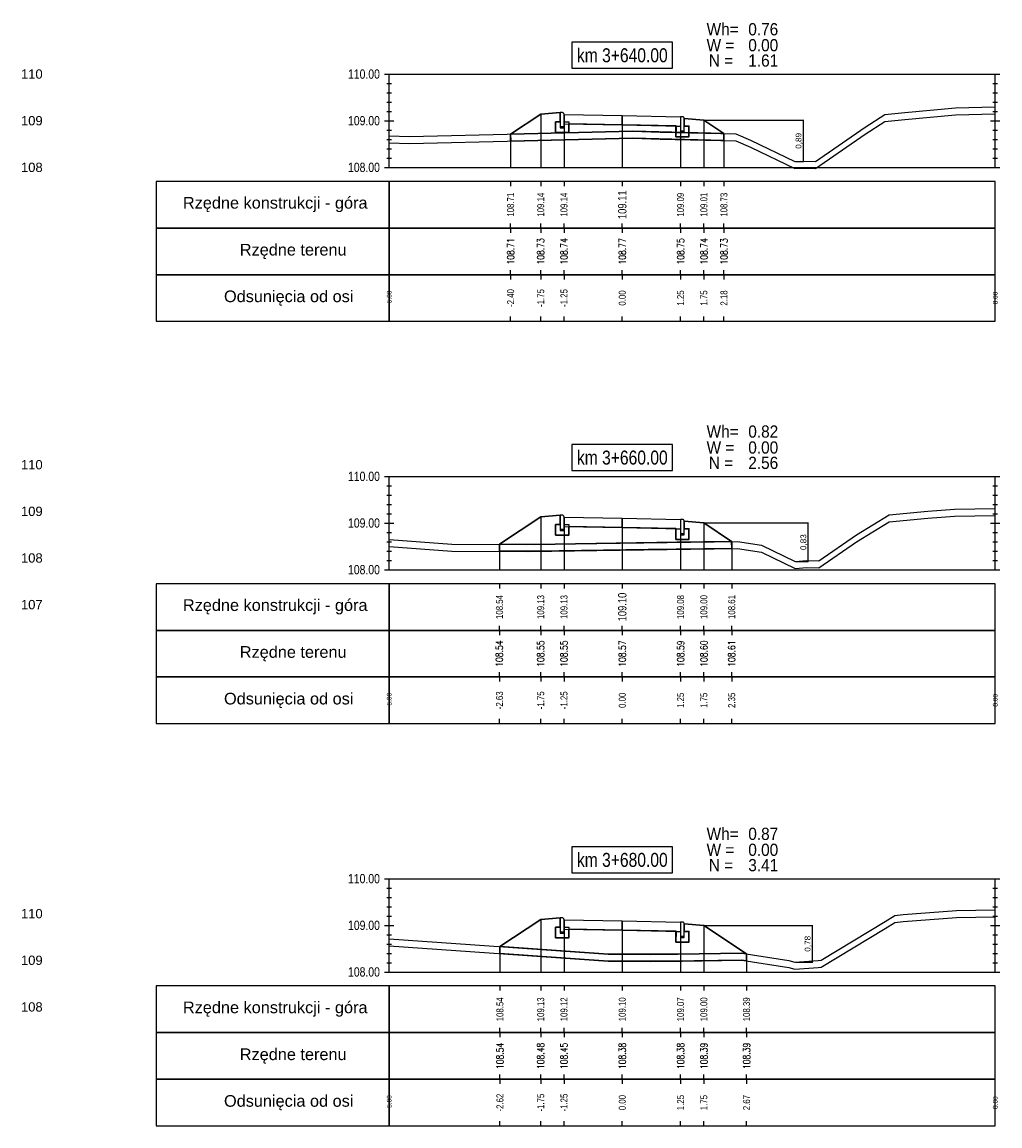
# Model space of a CAD drawing. Extents: x 7537626 to 7538805, y 5722894 to 5725486.
# Tile 100 of 105: x 7538721 to 7538742, y 5725387 to 5725410. Entities that reach past the tile are written whole.
import ezdxf

# ---------------------------------------------------------------- set-up
doc = ezdxf.new("R2010")
doc.units = 0
doc.header["$PDMODE"] = 35
doc.header["$PDSIZE"] = 0.3
for name, color, linetype in [('C-DROGI-PROFILE', 7, 'Continuous'), ('C-DROGI-PROFILE-ETYKIETY', 7, 'Continuous'), ('C-DROGI-PRZEKROJE-ETYKIETY', 7, 'Continuous'), ('C-POPRZECZKA-przekrój', 2, 'Continuous'), ('C-POPRZECZKA-widok', 1, 'Continuous')]:
    doc.layers.add(name, color=color, linetype=linetype)
for name, color, linetype, true_color in [('C-humus', 7, 'Continuous', 0x003df5), ('C-Teren', 7, 'Continuous', 0x008521), ('poprzeczki', 7, 'Continuous', 0x0000d6)]:
    doc.layers.add(name, color=color, linetype=linetype, true_color=true_color)
doc.layers.add('D-1.pow. hum.', color=7, linetype='Continuous', lineweight=30, plot=False)
doc.layers.add('D-3.nasyp', color=4, linetype='Continuous', lineweight=30, plot=False)
doc.layers.add('D-roboty-ziemne-opis', color=2, linetype='Continuous', lineweight=30)
doc.styles.add('2mm08', font='arial.ttf', dxfattribs={"width": 0.8})
doc.styles.add('opis_50', font='arial.ttf', dxfattribs={"height": 0.125})
doc.styles.get("Standard").update_dxf_attribs({"font": 'arial.ttf'})
doc.dimstyles.new('OPIS_50', dxfattribs={"dimscale": 0.5, "dimtxt": 0.125, "dimasz": 0.25, "dimexe": 0.1, "dimexo": 0.15, "dimgap": 0.1, "dimtad": 1, "dimzin": 0, "dimtxsty": 'opis_50', "dimblk": 'ARCHTICK', "dimcen": 0.15, "dimdle": 0.1, "dimaunit": 2, "dimadec": 4, "dimazin": 0, "dimtfac": 1, "dimtmove": 0, "dimatfit": 3, "dimfxl": 1, "dimarcsym": 0})

# ---------------------------------------------------------------- blocks, each defined once
blk = doc.blocks.new('_ArchTick')
at = {"color": 0, "linetype": 'ByBlock', "const_width": 0.15}
blk.add_lwpolyline([(-0.5, -0.5), (0.5, 0.5)], dxfattribs=at)
blk = doc.blocks.new('*D178')
at = {"layer": 'Defpoints', "color": 0, "transparency": 16777216}
for p in [(7538735.675, 5725408.351), (7538737.623, 5725407.465), (7538737.801, 5725407.465)]:
    blk.add_point(p, dxfattribs=at)
at = {"layer": 'poprzeczki', "color": 0, "lineweight": -2, "transparency": 16777216}
for p, q in [((7538735.69, 5725408.351), (7538737.811, 5725408.351)), ((7538737.801, 5725408.361), (7538737.801, 5725407.455)), ((7538737.638, 5725407.465), (7538737.811, 5725407.465))]:
    blk.add_line(p, q, dxfattribs=at)
at = {"layer": 'poprzeczki', "color": 0, "lineweight": -2, "transparency": 16777216, "xscale": 0.025, "yscale": 0.025, "zscale": 0.025}
for p, rotation in [((7538737.801, 5725408.351), 90), ((7538737.801, 5725407.465), 270)]:
    blk.add_blockref('_ArchTick', p, dxfattribs=dict(at, rotation=rotation))
at = {"layer": 'poprzeczki', "color": 0, "transparency": 16777216, "insert": (7538737.716, 5725407.908), "char_height": 0.125, "attachment_point": 5, "rotation": 90, "style": 'opis_50'}
blk.add_mtext('0,89', dxfattribs=at)
blk = doc.blocks.new('*D179')
at = {"layer": 'Defpoints', "color": 0, "transparency": 16777216}
for p in [(7538735.675, 5725399.718), (7538737.631, 5725398.891), (7538737.905, 5725398.891)]:
    blk.add_point(p, dxfattribs=at)
at = {"layer": 'poprzeczki', "color": 0, "lineweight": -2, "transparency": 16777216}
for p, q in [((7538735.69, 5725399.718), (7538737.915, 5725399.718)), ((7538737.905, 5725399.728), (7538737.905, 5725398.881)), ((7538737.646, 5725398.891), (7538737.915, 5725398.891))]:
    blk.add_line(p, q, dxfattribs=at)
at = {"layer": 'poprzeczki', "color": 0, "lineweight": -2, "transparency": 16777216, "xscale": 0.025, "yscale": 0.025, "zscale": 0.025}
for p, rotation in [((7538737.905, 5725399.718), 90), ((7538737.905, 5725398.891), 270)]:
    blk.add_blockref('_ArchTick', p, dxfattribs=dict(at, rotation=rotation))
at = {"layer": 'poprzeczki', "color": 0, "transparency": 16777216, "insert": (7538737.82, 5725399.304), "char_height": 0.125, "attachment_point": 5, "rotation": 90, "style": 'opis_50'}
blk.add_mtext('0,83', dxfattribs=at)
blk = doc.blocks.new('*D180')
at = {"layer": 'Defpoints', "color": 0, "transparency": 16777216}
for p in [(7538735.675, 5725391.086), (7538737.627, 5725390.303), (7538737.995, 5725390.303)]:
    blk.add_point(p, dxfattribs=at)
at = {"layer": 'poprzeczki', "color": 0, "lineweight": -2, "transparency": 16777216}
for p, q in [((7538735.69, 5725391.086), (7538738.005, 5725391.086)), ((7538737.995, 5725391.096), (7538737.995, 5725390.293)), ((7538737.642, 5725390.303), (7538738.005, 5725390.303))]:
    blk.add_line(p, q, dxfattribs=at)
at = {"layer": 'poprzeczki', "color": 0, "lineweight": -2, "transparency": 16777216, "xscale": 0.025, "yscale": 0.025, "zscale": 0.025}
for p, rotation in [((7538737.995, 5725391.086), 90), ((7538737.995, 5725390.303), 270)]:
    blk.add_blockref('_ArchTick', p, dxfattribs=dict(at, rotation=rotation))
at = {"layer": 'poprzeczki', "color": 0, "transparency": 16777216, "insert": (7538737.91, 5725390.694), "char_height": 0.125, "attachment_point": 5, "rotation": 90, "style": 'opis_50'}
blk.add_mtext('0,78', dxfattribs=at)

msp = doc.modelspace()

# ---------------------------------------------------------------- linework, layer by layer
at = {"layer": 'C-DROGI-PROFILE', "color": 7, "linetype": 'Continuous', "lineweight": -3}
for p, q in [((7538731.53, 5725407.039), (7538731.53, 5725406.939)), ((7538732.175, 5725407.039), (7538732.175, 5725406.939)), ((7538732.675, 5725407.039), (7538732.675, 5725406.939)), ((7538733.925, 5725407.039), (7538733.925, 5725406.939)), ((7538735.175, 5725407.039), (7538735.175, 5725406.939)), ((7538735.675, 5725407.039), (7538735.675, 5725406.939)), ((7538736.106, 5725407.039), (7538736.106, 5725406.939)), ((7538731.53, 5725406.039), (7538731.53, 5725406.139)), ((7538732.175, 5725406.039), (7538732.175, 5725406.139)), ((7538732.675, 5725406.039), (7538732.675, 5725406.139)), ((7538733.925, 5725406.039), (7538733.925, 5725406.139)), ((7538735.175, 5725406.039), (7538735.175, 5725406.139)), ((7538735.675, 5725406.039), (7538735.675, 5725406.139)), ((7538736.106, 5725406.039), (7538736.106, 5725406.139)), ((7538731.53, 5725406.039), (7538731.53, 5725405.939)), ((7538732.175, 5725406.039), (7538732.175, 5725405.939)), ((7538732.675, 5725406.039), (7538732.675, 5725405.939)), ((7538733.925, 5725406.039), (7538733.925, 5725405.939)), ((7538735.175, 5725406.039), (7538735.175, 5725405.939)), ((7538735.675, 5725406.039), (7538735.675, 5725405.939)), ((7538736.106, 5725406.039), (7538736.106, 5725405.939)), ((7538731.53, 5725405.039), (7538731.53, 5725405.139)), ((7538731.53, 5725405.039), (7538731.53, 5725404.939)), ((7538732.175, 5725405.039), (7538732.175, 5725405.139)), ((7538732.175, 5725405.039), (7538732.175, 5725404.939)), ((7538732.675, 5725405.039), (7538732.675, 5725405.139)), ((7538732.675, 5725405.039), (7538732.675, 5725404.939)), ((7538733.925, 5725405.039), (7538733.925, 5725405.139)), ((7538733.925, 5725405.039), (7538733.925, 5725404.939)), ((7538735.175, 5725405.039), (7538735.175, 5725405.139)), ((7538735.175, 5725405.039), (7538735.175, 5725404.939)), ((7538735.675, 5725405.039), (7538735.675, 5725405.139)), ((7538735.675, 5725405.039), (7538735.675, 5725404.939)), ((7538736.106, 5725405.039), (7538736.106, 5725405.139)), ((7538736.106, 5725405.039), (7538736.106, 5725404.939)), ((7538731.53, 5725404.039), (7538731.53, 5725404.139)), ((7538732.175, 5725404.039), (7538732.175, 5725404.139)), ((7538732.675, 5725404.039), (7538732.675, 5725404.139)), ((7538733.925, 5725404.039), (7538733.925, 5725404.139)), ((7538735.175, 5725404.039), (7538735.175, 5725404.139)), ((7538735.675, 5725404.039), (7538735.675, 5725404.139)), ((7538736.106, 5725404.039), (7538736.106, 5725404.139)), ((7538731.29, 5725398.414), (7538731.29, 5725398.314)), ((7538732.175, 5725398.414), (7538732.175, 5725398.314)), ((7538732.675, 5725398.414), (7538732.675, 5725398.314)), ((7538733.925, 5725398.414), (7538733.925, 5725398.314)), ((7538735.175, 5725398.414), (7538735.175, 5725398.314)), ((7538735.675, 5725398.414), (7538735.675, 5725398.314)), ((7538736.272, 5725398.414), (7538736.272, 5725398.314)), ((7538731.29, 5725397.414), (7538731.29, 5725397.514)), ((7538731.29, 5725397.414), (7538731.29, 5725397.314)), ((7538732.175, 5725397.414), (7538732.175, 5725397.514)), ((7538732.175, 5725397.414), (7538732.175, 5725397.314)), ((7538732.675, 5725397.414), (7538732.675, 5725397.514)), ((7538732.675, 5725397.414), (7538732.675, 5725397.314)), ((7538733.925, 5725397.414), (7538733.925, 5725397.514)), ((7538733.925, 5725397.414), (7538733.925, 5725397.314)), ((7538735.175, 5725397.414), (7538735.175, 5725397.514)), ((7538735.175, 5725397.414), (7538735.175, 5725397.314)), ((7538735.675, 5725397.414), (7538735.675, 5725397.514)), ((7538735.675, 5725397.414), (7538735.675, 5725397.314)), ((7538736.272, 5725397.414), (7538736.272, 5725397.514)), ((7538736.272, 5725397.414), (7538736.272, 5725397.314)), ((7538731.29, 5725396.414), (7538731.29, 5725396.514)), ((7538732.175, 5725396.414), (7538732.175, 5725396.514)), ((7538732.675, 5725396.414), (7538732.675, 5725396.514)), ((7538733.925, 5725396.414), (7538733.925, 5725396.514)), ((7538735.175, 5725396.414), (7538735.175, 5725396.514)), ((7538735.675, 5725396.414), (7538735.675, 5725396.514)), ((7538736.272, 5725396.414), (7538736.272, 5725396.514)), ((7538731.29, 5725396.414), (7538731.29, 5725396.314)), ((7538732.175, 5725396.414), (7538732.175, 5725396.314)), ((7538732.675, 5725396.414), (7538732.675, 5725396.314)), ((7538733.925, 5725396.414), (7538733.925, 5725396.314)), ((7538735.175, 5725396.414), (7538735.175, 5725396.314)), ((7538735.675, 5725396.414), (7538735.675, 5725396.314)), ((7538736.272, 5725396.414), (7538736.272, 5725396.314)), ((7538731.29, 5725395.414), (7538731.29, 5725395.514)), ((7538732.175, 5725395.414), (7538732.175, 5725395.514)), ((7538732.675, 5725395.414), (7538732.675, 5725395.514)), ((7538733.925, 5725395.414), (7538733.925, 5725395.514)), ((7538735.175, 5725395.414), (7538735.175, 5725395.514)), ((7538735.675, 5725395.414), (7538735.675, 5725395.514)), ((7538736.272, 5725395.414), (7538736.272, 5725395.514)), ((7538731.301, 5725389.789), (7538731.301, 5725389.689)), ((7538732.175, 5725389.789), (7538732.175, 5725389.689)), ((7538732.675, 5725389.789), (7538732.675, 5725389.689)), ((7538733.925, 5725389.789), (7538733.925, 5725389.689)), ((7538735.175, 5725389.789), (7538735.175, 5725389.689)), ((7538735.675, 5725389.789), (7538735.675, 5725389.689)), ((7538736.591, 5725389.789), (7538736.591, 5725389.689)), ((7538731.301, 5725388.789), (7538731.301, 5725388.889)), ((7538732.175, 5725388.789), (7538732.175, 5725388.889)), ((7538732.675, 5725388.789), (7538732.675, 5725388.889)), ((7538733.925, 5725388.789), (7538733.925, 5725388.889)), ((7538735.175, 5725388.789), (7538735.175, 5725388.889)), ((7538735.675, 5725388.789), (7538735.675, 5725388.889)), ((7538736.591, 5725388.789), (7538736.591, 5725388.889)), ((7538731.301, 5725388.789), (7538731.301, 5725388.689)), ((7538732.175, 5725388.789), (7538732.175, 5725388.689)), ((7538732.675, 5725388.789), (7538732.675, 5725388.689)), ((7538733.925, 5725388.789), (7538733.925, 5725388.689)), ((7538735.175, 5725388.789), (7538735.175, 5725388.689)), ((7538735.675, 5725388.789), (7538735.675, 5725388.689)), ((7538736.591, 5725388.789), (7538736.591, 5725388.689)), ((7538731.301, 5725387.789), (7538731.301, 5725387.889)), ((7538731.301, 5725387.789), (7538731.301, 5725387.689)), ((7538732.175, 5725387.789), (7538732.175, 5725387.889)), ((7538732.175, 5725387.789), (7538732.175, 5725387.689)), ((7538732.675, 5725387.789), (7538732.675, 5725387.889)), ((7538732.675, 5725387.789), (7538732.675, 5725387.689)), ((7538733.925, 5725387.789), (7538733.925, 5725387.889)), ((7538733.925, 5725387.789), (7538733.925, 5725387.689)), ((7538735.175, 5725387.789), (7538735.175, 5725387.889)), ((7538735.175, 5725387.789), (7538735.175, 5725387.689)), ((7538735.675, 5725387.789), (7538735.675, 5725387.889)), ((7538735.675, 5725387.789), (7538735.675, 5725387.689)), ((7538736.591, 5725387.789), (7538736.591, 5725387.889)), ((7538736.591, 5725387.789), (7538736.591, 5725387.689)), ((7538731.301, 5725386.789), (7538731.301, 5725386.889)), ((7538732.175, 5725386.789), (7538732.175, 5725386.889)), ((7538732.675, 5725386.789), (7538732.675, 5725386.889)), ((7538733.925, 5725386.789), (7538733.925, 5725386.889)), ((7538735.175, 5725386.789), (7538735.175, 5725386.889)), ((7538735.675, 5725386.789), (7538735.675, 5725386.889)), ((7538736.591, 5725386.789), (7538736.591, 5725386.889))]:
    msp.add_line(p, q, dxfattribs=at)
at = {"layer": 'C-DROGI-PROFILE', "color": 1, "linetype": 'Continuous', "lineweight": -3}
for points in [[(7538728.925, 5725406.039), (7538728.925, 5725407.039), (7538723.925, 5725407.039), (7538723.925, 5725406.039)], [(7538728.925, 5725406.039), (7538741.925, 5725406.039), (7538741.925, 5725407.039), (7538728.925, 5725407.039)], [(7538728.925, 5725405.039), (7538728.925, 5725406.039), (7538723.925, 5725406.039), (7538723.925, 5725405.039)], [(7538728.925, 5725405.039), (7538741.925, 5725405.039), (7538741.925, 5725406.039), (7538728.925, 5725406.039)], [(7538728.925, 5725404.039), (7538728.925, 5725405.039), (7538723.925, 5725405.039), (7538723.925, 5725404.039)], [(7538728.925, 5725404.039), (7538741.925, 5725404.039), (7538741.925, 5725405.039), (7538728.925, 5725405.039)], [(7538728.925, 5725397.414), (7538728.925, 5725398.414), (7538723.925, 5725398.414), (7538723.925, 5725397.414)], [(7538728.925, 5725397.414), (7538741.925, 5725397.414), (7538741.925, 5725398.414), (7538728.925, 5725398.414)], [(7538728.925, 5725396.414), (7538728.925, 5725397.414), (7538723.925, 5725397.414), (7538723.925, 5725396.414)], [(7538728.925, 5725396.414), (7538741.925, 5725396.414), (7538741.925, 5725397.414), (7538728.925, 5725397.414)], [(7538728.925, 5725395.414), (7538728.925, 5725396.414), (7538723.925, 5725396.414), (7538723.925, 5725395.414)], [(7538728.925, 5725395.414), (7538741.925, 5725395.414), (7538741.925, 5725396.414), (7538728.925, 5725396.414)], [(7538728.925, 5725388.789), (7538728.925, 5725389.789), (7538723.925, 5725389.789), (7538723.925, 5725388.789)], [(7538728.925, 5725388.789), (7538741.925, 5725388.789), (7538741.925, 5725389.789), (7538728.925, 5725389.789)], [(7538728.925, 5725387.789), (7538728.925, 5725388.789), (7538723.925, 5725388.789), (7538723.925, 5725387.789)], [(7538728.925, 5725387.789), (7538741.925, 5725387.789), (7538741.925, 5725388.789), (7538728.925, 5725388.789)], [(7538728.925, 5725386.789), (7538728.925, 5725387.789), (7538723.925, 5725387.789), (7538723.925, 5725386.789)], [(7538728.925, 5725386.789), (7538741.925, 5725386.789), (7538741.925, 5725387.789), (7538728.925, 5725387.789)]]:
    msp.add_3dface(points, dxfattribs=at)
at = {"layer": 'C-DROGI-PRZEKROJE-ETYKIETY', "color": 1, "linetype": 'Continuous', "lineweight": -3}
for p, q in [((7538732.175, 5725408.481), (7538732.175, 5725407.339)), ((7538732.675, 5725408.475), (7538732.675, 5725407.339)), ((7538733.925, 5725408.45), (7538733.925, 5725407.339)), ((7538735.175, 5725408.425), (7538735.175, 5725407.339)), ((7538735.675, 5725408.351), (7538735.675, 5725407.339)), ((7538731.53, 5725408.051), (7538731.53, 5725407.339)), ((7538736.106, 5725408.064), (7538736.106, 5725407.339)), ((7538732.175, 5725399.848), (7538732.175, 5725398.714)), ((7538732.675, 5725399.842), (7538732.675, 5725398.714)), ((7538733.925, 5725399.817), (7538733.925, 5725398.714)), ((7538735.175, 5725399.792), (7538735.175, 5725398.714)), ((7538735.675, 5725399.718), (7538735.675, 5725398.714)), ((7538736.272, 5725399.32), (7538736.272, 5725398.714)), ((7538731.29, 5725399.258), (7538731.29, 5725398.714)), ((7538732.175, 5725391.216), (7538732.175, 5725390.089)), ((7538732.675, 5725391.209), (7538732.675, 5725390.089)), ((7538733.925, 5725391.184), (7538733.925, 5725390.089)), ((7538735.175, 5725391.159), (7538735.175, 5725390.089)), ((7538735.675, 5725391.086), (7538735.675, 5725390.089)), ((7538731.301, 5725390.633), (7538731.301, 5725390.089)), ((7538736.591, 5725390.475), (7538736.591, 5725390.089))]:
    msp.add_line(p, q, dxfattribs=at)
at = {"layer": 'C-humus'}
for p, q in [((7538739.135, 5725408.053), (7538739.558, 5725408.32)), ((7538739.558, 5725408.32), (7538739.987, 5725408.366)), ((7538739.987, 5725408.366), (7538741.07, 5725408.468)), ((7538741.07, 5725408.468), (7538741.925, 5725408.487)), ((7538738.071, 5725407.313), (7538739.135, 5725408.053)), ((7538728.925, 5725407.868), (7538729.361, 5725407.849)), ((7538729.361, 5725407.849), (7538734.153, 5725407.964)), ((7538734.153, 5725407.964), (7538734.735, 5725407.948)), ((7538734.735, 5725407.948), (7538736.361, 5725407.908)), ((7538736.361, 5725407.908), (7538736.675, 5725407.776)), ((7538736.675, 5725407.776), (7538737.623, 5725407.315)), ((7538737.623, 5725407.315), (7538737.739, 5725407.32)), ((7538737.739, 5725407.32), (7538738.071, 5725407.313)), ((7538738.945, 5725399.315), (7538739.647, 5725399.741)), ((7538739.647, 5725399.741), (7538740.476, 5725399.819)), ((7538740.476, 5725399.819), (7538741.054, 5725399.863)), ((7538741.054, 5725399.863), (7538741.925, 5725399.876)), ((7538738.138, 5725398.753), (7538738.945, 5725399.315)), ((7538728.925, 5725399.209), (7538730.266, 5725399.115)), ((7538730.266, 5725399.115), (7538731.872, 5725399.105)), ((7538731.872, 5725399.105), (7538736.398, 5725399.172)), ((7538736.398, 5725399.172), (7538736.91, 5725399.092)), ((7538736.91, 5725399.092), (7538737.631, 5725398.741)), ((7538737.631, 5725398.741), (7538737.886, 5725398.758)), ((7538737.886, 5725398.758), (7538738.138, 5725398.753)), ((7538739.949, 5725391.17), (7538741.092, 5725391.257)), ((7538741.092, 5725391.257), (7538741.925, 5725391.269)), ((7538738.192, 5725390.192), (7538739.565, 5725391.025)), ((7538739.565, 5725391.025), (7538739.77, 5725391.149)), ((7538739.77, 5725391.149), (7538739.949, 5725391.17)), ((7538728.925, 5725390.649), (7538733.624, 5725390.32)), ((7538733.624, 5725390.32), (7538734.536, 5725390.314)), ((7538734.536, 5725390.314), (7538736.492, 5725390.341)), ((7538736.492, 5725390.341), (7538737.495, 5725390.185)), ((7538737.495, 5725390.185), (7538737.627, 5725390.153)), ((7538737.627, 5725390.153), (7538738.124, 5725390.188)), ((7538738.124, 5725390.188), (7538738.192, 5725390.192))]:
    msp.add_line(p, q, dxfattribs=at)
at = {"layer": 'C-POPRZECZKA-przekrój', "color": 2, "linetype": 'Continuous', "lineweight": -3}
for p, q in [((7538732.175, 5725408.481), (7538732.595, 5725408.515)), ((7538732.635, 5725408.515), (7538732.595, 5725408.515)), ((7538732.595, 5725408.515), (7538732.595, 5725408.185)), ((7538732.641, 5725408.515), (7538732.635, 5725408.515)), ((7538732.649, 5725408.512), (7538732.641, 5725408.515)), ((7538732.658, 5725408.508), (7538732.649, 5725408.512)), ((7538732.664, 5725408.503), (7538732.658, 5725408.508)), ((7538732.668, 5725408.498), (7538732.664, 5725408.503)), ((7538732.672, 5725408.491), (7538732.668, 5725408.498)), ((7538731.53, 5725408.051), (7538732.175, 5725408.481)), ((7538732.495, 5725408.085), (7538732.495, 5725408.315)), ((7538732.495, 5725408.315), (7538732.595, 5725408.315)), ((7538732.595, 5725408.315), (7538732.595, 5725408.215)), ((7538732.675, 5725408.482), (7538732.672, 5725408.491)), ((7538732.675, 5725408.475), (7538732.675, 5725408.482)), ((7538732.675, 5725408.475), (7538733.925, 5725408.45)), ((7538732.675, 5725408.475), (7538732.676, 5725408.275)), ((7538732.675, 5725408.185), (7538732.675, 5725408.475)), ((7538732.675, 5725408.475), (7538732.675, 5725408.315)), ((7538732.675, 5725408.315), (7538732.775, 5725408.315)), ((7538732.676, 5725408.275), (7538733.925, 5725408.25)), ((7538732.775, 5725408.315), (7538732.775, 5725408.085)), ((7538733.925, 5725408.25), (7538733.925, 5725408.45)), ((7538733.925, 5725408.45), (7538735.175, 5725408.425)), ((7538735.175, 5725408.425), (7538735.174, 5725408.225)), ((7538735.215, 5725408.425), (7538735.175, 5725408.425)), ((7538735.175, 5725408.425), (7538735.175, 5725408.095)), ((7538735.221, 5725408.425), (7538735.215, 5725408.425)), ((7538735.229, 5725408.422), (7538735.221, 5725408.425)), ((7538735.238, 5725408.418), (7538735.229, 5725408.422)), ((7538735.244, 5725408.413), (7538735.238, 5725408.418)), ((7538735.248, 5725408.408), (7538735.244, 5725408.413)), ((7538735.252, 5725408.401), (7538735.248, 5725408.408)), ((7538735.255, 5725408.392), (7538735.252, 5725408.401)), ((7538735.255, 5725408.385), (7538735.255, 5725408.392)), ((7538735.255, 5725408.095), (7538735.255, 5725408.385)), ((7538735.255, 5725408.385), (7538735.255, 5725408.225)), ((7538735.255, 5725408.385), (7538735.675, 5725408.351)), ((7538735.675, 5725408.351), (7538736.106, 5725408.064)), ((7538732.775, 5725408.085), (7538732.495, 5725408.085)), ((7538732.595, 5725408.215), (7538732.675, 5725408.215)), ((7538732.595, 5725408.185), (7538732.675, 5725408.185)), ((7538733.925, 5725408.25), (7538735.174, 5725408.225)), ((7538735.075, 5725407.995), (7538735.075, 5725408.225)), ((7538735.075, 5725408.225), (7538735.175, 5725408.225)), ((7538735.175, 5725408.225), (7538735.175, 5725408.125)), ((7538735.175, 5725408.125), (7538735.255, 5725408.125)), ((7538735.175, 5725408.095), (7538735.255, 5725408.095)), ((7538735.255, 5725408.225), (7538735.355, 5725408.225)), ((7538735.355, 5725408.225), (7538735.355, 5725407.995)), ((7538735.355, 5725407.995), (7538735.075, 5725407.995)), ((7538731.29, 5725399.258), (7538732.175, 5725399.848)), ((7538732.175, 5725399.848), (7538732.595, 5725399.882)), ((7538732.635, 5725399.882), (7538732.595, 5725399.882)), ((7538732.595, 5725399.882), (7538732.595, 5725399.552)), ((7538732.641, 5725399.882), (7538732.635, 5725399.882)), ((7538732.649, 5725399.88), (7538732.641, 5725399.882)), ((7538732.658, 5725399.875), (7538732.649, 5725399.88)), ((7538732.664, 5725399.87), (7538732.658, 5725399.875)), ((7538732.668, 5725399.865), (7538732.664, 5725399.87)), ((7538732.672, 5725399.858), (7538732.668, 5725399.865)), ((7538732.675, 5725399.849), (7538732.672, 5725399.858)), ((7538732.675, 5725399.842), (7538732.675, 5725399.849)), ((7538732.675, 5725399.842), (7538733.925, 5725399.817)), ((7538732.675, 5725399.842), (7538732.676, 5725399.642)), ((7538732.675, 5725399.552), (7538732.675, 5725399.842)), ((7538732.675, 5725399.842), (7538732.675, 5725399.682)), ((7538733.925, 5725399.617), (7538733.925, 5725399.817)), ((7538733.925, 5725399.817), (7538735.175, 5725399.792)), ((7538735.175, 5725399.792), (7538735.174, 5725399.592)), ((7538735.215, 5725399.792), (7538735.175, 5725399.792)), ((7538735.175, 5725399.792), (7538735.175, 5725399.462)), ((7538735.221, 5725399.792), (7538735.215, 5725399.792)), ((7538735.229, 5725399.79), (7538735.221, 5725399.792)), ((7538735.238, 5725399.785), (7538735.229, 5725399.79)), ((7538735.244, 5725399.78), (7538735.238, 5725399.785)), ((7538735.248, 5725399.775), (7538735.244, 5725399.78)), ((7538735.252, 5725399.768), (7538735.248, 5725399.775)), ((7538735.255, 5725399.759), (7538735.252, 5725399.768)), ((7538735.255, 5725399.752), (7538735.255, 5725399.759)), ((7538735.255, 5725399.462), (7538735.255, 5725399.752)), ((7538735.255, 5725399.752), (7538735.255, 5725399.592)), ((7538735.255, 5725399.752), (7538735.675, 5725399.718)), ((7538732.495, 5725399.452), (7538732.495, 5725399.682)), ((7538732.495, 5725399.682), (7538732.595, 5725399.682)), ((7538732.595, 5725399.682), (7538732.595, 5725399.582)), ((7538732.595, 5725399.582), (7538732.675, 5725399.582)), ((7538732.595, 5725399.552), (7538732.675, 5725399.552)), ((7538732.675, 5725399.682), (7538732.775, 5725399.682)), ((7538732.676, 5725399.642), (7538733.925, 5725399.617)), ((7538732.775, 5725399.682), (7538732.775, 5725399.452)), ((7538733.925, 5725399.617), (7538735.174, 5725399.592)), ((7538735.075, 5725399.362), (7538735.075, 5725399.592)), ((7538735.075, 5725399.592), (7538735.175, 5725399.592)), ((7538735.175, 5725399.592), (7538735.175, 5725399.492)), ((7538735.255, 5725399.592), (7538735.355, 5725399.592)), ((7538735.355, 5725399.592), (7538735.355, 5725399.362)), ((7538735.675, 5725399.718), (7538736.272, 5725399.32)), ((7538732.775, 5725399.452), (7538732.495, 5725399.452)), ((7538735.355, 5725399.362), (7538735.075, 5725399.362)), ((7538735.175, 5725399.492), (7538735.255, 5725399.492)), ((7538735.175, 5725399.462), (7538735.255, 5725399.462)), ((7538732.175, 5725391.216), (7538732.595, 5725391.249)), ((7538732.635, 5725391.249), (7538732.595, 5725391.249)), ((7538732.595, 5725391.249), (7538732.595, 5725390.919)), ((7538732.641, 5725391.249), (7538732.635, 5725391.249)), ((7538732.649, 5725391.247), (7538732.641, 5725391.249)), ((7538732.658, 5725391.242), (7538732.649, 5725391.247)), ((7538732.664, 5725391.237), (7538732.658, 5725391.242)), ((7538732.668, 5725391.232), (7538732.664, 5725391.237)), ((7538732.672, 5725391.225), (7538732.668, 5725391.232)), ((7538732.675, 5725391.216), (7538732.672, 5725391.225)), ((7538731.301, 5725390.633), (7538732.175, 5725391.216)), ((7538732.495, 5725390.819), (7538732.495, 5725391.049)), ((7538732.495, 5725391.049), (7538732.595, 5725391.049)), ((7538732.595, 5725391.049), (7538732.595, 5725390.949)), ((7538732.675, 5725391.209), (7538732.675, 5725391.216)), ((7538732.675, 5725391.209), (7538733.925, 5725391.184)), ((7538732.675, 5725391.209), (7538732.676, 5725391.009)), ((7538732.675, 5725390.919), (7538732.675, 5725391.209)), ((7538732.675, 5725391.209), (7538732.675, 5725391.049)), ((7538732.675, 5725391.049), (7538732.775, 5725391.049)), ((7538732.676, 5725391.009), (7538733.925, 5725390.984)), ((7538732.775, 5725391.049), (7538732.775, 5725390.819)), ((7538733.925, 5725390.984), (7538733.925, 5725391.184)), ((7538733.925, 5725391.184), (7538735.175, 5725391.159)), ((7538733.925, 5725390.984), (7538735.174, 5725390.959)), ((7538735.175, 5725391.159), (7538735.174, 5725390.959)), ((7538735.215, 5725391.159), (7538735.175, 5725391.159)), ((7538735.175, 5725391.159), (7538735.175, 5725390.829)), ((7538735.221, 5725391.159), (7538735.215, 5725391.159)), ((7538735.229, 5725391.157), (7538735.221, 5725391.159)), ((7538735.238, 5725391.152), (7538735.229, 5725391.157)), ((7538735.244, 5725391.147), (7538735.238, 5725391.152)), ((7538735.248, 5725391.142), (7538735.244, 5725391.147)), ((7538735.252, 5725391.135), (7538735.248, 5725391.142)), ((7538735.255, 5725391.126), (7538735.252, 5725391.135)), ((7538735.255, 5725391.119), (7538735.255, 5725391.126)), ((7538735.255, 5725390.829), (7538735.255, 5725391.119)), ((7538735.255, 5725391.119), (7538735.255, 5725390.959)), ((7538735.255, 5725391.119), (7538735.675, 5725391.086)), ((7538735.675, 5725391.086), (7538736.591, 5725390.475)), ((7538732.775, 5725390.819), (7538732.495, 5725390.819)), ((7538732.595, 5725390.949), (7538732.675, 5725390.949)), ((7538732.595, 5725390.919), (7538732.675, 5725390.919)), ((7538735.075, 5725390.729), (7538735.075, 5725390.959)), ((7538735.075, 5725390.959), (7538735.175, 5725390.959)), ((7538735.175, 5725390.959), (7538735.175, 5725390.859)), ((7538735.175, 5725390.859), (7538735.255, 5725390.859)), ((7538735.175, 5725390.829), (7538735.255, 5725390.829)), ((7538735.255, 5725390.959), (7538735.355, 5725390.959)), ((7538735.355, 5725390.959), (7538735.355, 5725390.729)), ((7538735.355, 5725390.729), (7538735.075, 5725390.729))]:
    msp.add_line(p, q, dxfattribs=at)
at = {"layer": 'C-POPRZECZKA-widok', "color": 1, "linetype": 'Continuous', "lineweight": -3}
for p, q in [((7538728.825, 5725409.339), (7538742.025, 5725409.339)), ((7538728.925, 5725407.339), (7538728.925, 5725409.339)), ((7538741.925, 5725407.339), (7538741.925, 5725409.339)), ((7538728.875, 5725409.139), (7538728.975, 5725409.139)), ((7538741.875, 5725409.139), (7538741.975, 5725409.139)), ((7538728.875, 5725408.939), (7538728.975, 5725408.939)), ((7538728.875, 5725408.739), (7538728.975, 5725408.739)), ((7538741.875, 5725408.939), (7538741.975, 5725408.939)), ((7538741.875, 5725408.739), (7538741.975, 5725408.739)), ((7538728.875, 5725408.539), (7538728.975, 5725408.539)), ((7538741.875, 5725408.539), (7538741.975, 5725408.539)), ((7538728.825, 5725408.339), (7538729.025, 5725408.339)), ((7538728.875, 5725408.339), (7538728.975, 5725408.339)), ((7538741.825, 5725408.339), (7538742.025, 5725408.339)), ((7538741.875, 5725408.339), (7538741.975, 5725408.339)), ((7538728.875, 5725408.139), (7538728.975, 5725408.139)), ((7538741.875, 5725408.139), (7538741.975, 5725408.139)), ((7538728.875, 5725407.939), (7538728.975, 5725407.939)), ((7538741.875, 5725407.939), (7538741.975, 5725407.939)), ((7538728.875, 5725407.739), (7538728.975, 5725407.739)), ((7538741.875, 5725407.739), (7538741.975, 5725407.739)), ((7538728.825, 5725407.339), (7538742.025, 5725407.339)), ((7538728.875, 5725407.539), (7538728.975, 5725407.539)), ((7538741.875, 5725407.539), (7538741.975, 5725407.539)), ((7538728.825, 5725400.714), (7538742.025, 5725400.714)), ((7538728.925, 5725398.714), (7538728.925, 5725400.714)), ((7538741.925, 5725398.714), (7538741.925, 5725400.714)), ((7538728.875, 5725400.514), (7538728.975, 5725400.514)), ((7538741.875, 5725400.514), (7538741.975, 5725400.514)), ((7538728.875, 5725400.314), (7538728.975, 5725400.314)), ((7538741.875, 5725400.314), (7538741.975, 5725400.314)), ((7538728.875, 5725400.114), (7538728.975, 5725400.114)), ((7538741.875, 5725400.114), (7538741.975, 5725400.114)), ((7538728.875, 5725399.914), (7538728.975, 5725399.914)), ((7538741.875, 5725399.914), (7538741.975, 5725399.914)), ((7538728.825, 5725399.714), (7538729.025, 5725399.714)), ((7538728.875, 5725399.714), (7538728.975, 5725399.714)), ((7538728.875, 5725399.514), (7538728.975, 5725399.514)), ((7538741.825, 5725399.714), (7538742.025, 5725399.714)), ((7538741.875, 5725399.714), (7538741.975, 5725399.714)), ((7538741.875, 5725399.514), (7538741.975, 5725399.514)), ((7538728.875, 5725399.314), (7538728.975, 5725399.314)), ((7538741.875, 5725399.314), (7538741.975, 5725399.314)), ((7538728.875, 5725399.114), (7538728.975, 5725399.114)), ((7538741.875, 5725399.114), (7538741.975, 5725399.114)), ((7538728.875, 5725398.914), (7538728.975, 5725398.914)), ((7538741.875, 5725398.914), (7538741.975, 5725398.914)), ((7538728.825, 5725398.714), (7538742.025, 5725398.714)), ((7538728.825, 5725392.089), (7538742.025, 5725392.089)), ((7538728.925, 5725390.089), (7538728.925, 5725392.089)), ((7538741.925, 5725390.089), (7538741.925, 5725392.089)), ((7538728.875, 5725391.889), (7538728.975, 5725391.889)), ((7538741.875, 5725391.889), (7538741.975, 5725391.889)), ((7538728.875, 5725391.689), (7538728.975, 5725391.689)), ((7538728.875, 5725391.489), (7538728.975, 5725391.489)), ((7538741.875, 5725391.689), (7538741.975, 5725391.689)), ((7538741.875, 5725391.489), (7538741.975, 5725391.489)), ((7538728.875, 5725391.289), (7538728.975, 5725391.289)), ((7538741.875, 5725391.289), (7538741.975, 5725391.289)), ((7538728.825, 5725391.089), (7538729.025, 5725391.089)), ((7538728.875, 5725391.089), (7538728.975, 5725391.089)), ((7538741.825, 5725391.089), (7538742.025, 5725391.089)), ((7538741.875, 5725391.089), (7538741.975, 5725391.089)), ((7538728.875, 5725390.889), (7538728.975, 5725390.889)), ((7538741.875, 5725390.889), (7538741.975, 5725390.889)), ((7538728.875, 5725390.689), (7538728.975, 5725390.689)), ((7538741.875, 5725390.689), (7538741.975, 5725390.689)), ((7538728.875, 5725390.489), (7538728.975, 5725390.489)), ((7538728.875, 5725390.289), (7538728.975, 5725390.289)), ((7538741.875, 5725390.489), (7538741.975, 5725390.489)), ((7538741.875, 5725390.289), (7538741.975, 5725390.289)), ((7538728.825, 5725390.089), (7538742.025, 5725390.089))]:
    msp.add_line(p, q, dxfattribs=at)
at = {"layer": 'C-POPRZECZKA-widok', "color": 3, "linetype": 'Continuous', "lineweight": -3}
for points in [[(7538732.845, 5725409.464), (7538735.005, 5725409.464), (7538735.005, 5725410.021), (7538732.845, 5725410.021)], [(7538732.845, 5725400.839), (7538735.005, 5725400.839), (7538735.005, 5725401.396), (7538732.845, 5725401.396)], [(7538732.845, 5725392.214), (7538735.005, 5725392.214), (7538735.005, 5725392.771), (7538732.845, 5725392.771)]]:
    msp.add_3dface(points, dxfattribs=at)
at = {"layer": 'C-Teren'}
for p, q in [((7538739.558, 5725408.47), (7538739.987, 5725408.516)), ((7538739.987, 5725408.516), (7538741.07, 5725408.618)), ((7538741.07, 5725408.618), (7538741.925, 5725408.637)), ((7538739.135, 5725408.203), (7538739.558, 5725408.47)), ((7538729.361, 5725407.999), (7538734.153, 5725408.114)), ((7538734.153, 5725408.114), (7538734.735, 5725408.098)), ((7538734.735, 5725408.098), (7538736.361, 5725408.058)), ((7538736.361, 5725408.058), (7538736.675, 5725407.926)), ((7538738.071, 5725407.463), (7538739.135, 5725408.203)), ((7538728.925, 5725408.018), (7538729.361, 5725407.999)), ((7538736.675, 5725407.926), (7538737.623, 5725407.465)), ((7538737.623, 5725407.465), (7538737.739, 5725407.47)), ((7538737.739, 5725407.47), (7538738.071, 5725407.463)), ((7538740.476, 5725399.969), (7538741.054, 5725400.013)), ((7538741.054, 5725400.013), (7538741.925, 5725400.026)), ((7538738.945, 5725399.465), (7538739.647, 5725399.891)), ((7538739.647, 5725399.891), (7538740.476, 5725399.969)), ((7538728.925, 5725399.359), (7538730.266, 5725399.265)), ((7538730.266, 5725399.265), (7538731.872, 5725399.255)), ((7538731.872, 5725399.255), (7538736.398, 5725399.322)), ((7538736.398, 5725399.322), (7538736.91, 5725399.242)), ((7538738.138, 5725398.903), (7538738.945, 5725399.465)), ((7538736.91, 5725399.242), (7538737.631, 5725398.891)), ((7538737.631, 5725398.891), (7538737.886, 5725398.908)), ((7538737.886, 5725398.908), (7538738.138, 5725398.903)), ((7538739.565, 5725391.175), (7538739.77, 5725391.299)), ((7538739.77, 5725391.299), (7538739.949, 5725391.32)), ((7538739.949, 5725391.32), (7538741.092, 5725391.407)), ((7538741.092, 5725391.407), (7538741.925, 5725391.419)), ((7538738.192, 5725390.342), (7538739.565, 5725391.175)), ((7538728.925, 5725390.799), (7538733.624, 5725390.47)), ((7538733.624, 5725390.47), (7538734.536, 5725390.464)), ((7538734.536, 5725390.464), (7538736.492, 5725390.491)), ((7538736.492, 5725390.491), (7538737.495, 5725390.335)), ((7538737.495, 5725390.335), (7538737.627, 5725390.303)), ((7538737.627, 5725390.303), (7538738.124, 5725390.338)), ((7538738.124, 5725390.338), (7538738.192, 5725390.342))]:
    msp.add_line(p, q, dxfattribs=at)
at = {"layer": 'D-1.pow. hum.'}
for points in [[(7538731.53, 5725408.051), (7538731.53, 5725407.901), (7538734.153, 5725407.964), (7538736.106, 5725407.914), (7538736.106, 5725408.064), (7538734.153, 5725408.114), (7538731.53, 5725408.051)], [(7538731.29, 5725399.258), (7538731.29, 5725399.108), (7538731.935, 5725399.105), (7538736.272, 5725399.17), (7538736.272, 5725399.32), (7538735.105, 5725399.303), (7538732.052, 5725399.257), (7538731.29, 5725399.258)], [(7538731.301, 5725390.633), (7538731.301, 5725390.483), (7538733.624, 5725390.32), (7538734.958, 5725390.32), (7538736.492, 5725390.341), (7538736.591, 5725390.325), (7538736.591, 5725390.475), (7538736.492, 5725390.491), (7538735.119, 5725390.472), (7538733.624, 5725390.47), (7538731.301, 5725390.633)]]:
    msp.add_lwpolyline(points, dxfattribs=at)
at = {"layer": 'D-3.nasyp'}
for points in [[(7538732.495, 5725408.085), (7538732.495, 5725408.315), (7538732.595, 5725408.315), (7538732.595, 5725408.515), (7538732.175, 5725408.481), (7538731.53, 5725408.051), (7538731.534, 5725407.901), (7538734.153, 5725407.964), (7538736.106, 5725407.914), (7538736.106, 5725408.064), (7538735.675, 5725408.351), (7538735.255, 5725408.385), (7538735.255, 5725408.225), (7538735.355, 5725408.225), (7538735.355, 5725407.995), (7538735.075, 5725407.995), (7538735.08, 5725408.227), (7538732.775, 5725408.273), (7538732.775, 5725408.085), (7538732.495, 5725408.085)], [(7538732.495, 5725399.452), (7538732.495, 5725399.682), (7538732.595, 5725399.682), (7538732.595, 5725399.882), (7538732.175, 5725399.848), (7538731.29, 5725399.258), (7538731.289, 5725399.108), (7538732.088, 5725399.108), (7538734.481, 5725399.144), (7538736.272, 5725399.17), (7538736.27, 5725399.322), (7538735.675, 5725399.718), (7538735.255, 5725399.752), (7538735.255, 5725399.592), (7538735.355, 5725399.592), (7538735.355, 5725399.362), (7538735.075, 5725399.362), (7538735.075, 5725399.594), (7538732.775, 5725399.64), (7538732.775, 5725399.452), (7538732.495, 5725399.452)], [(7538732.495, 5725390.819), (7538732.495, 5725391.049), (7538732.595, 5725391.049), (7538732.595, 5725391.249), (7538732.175, 5725391.216), (7538731.301, 5725390.633), (7538731.301, 5725390.483), (7538733.624, 5725390.32), (7538735.207, 5725390.323), (7538736.492, 5725390.341), (7538736.591, 5725390.325), (7538736.591, 5725390.475), (7538735.675, 5725391.086), (7538735.255, 5725391.119), (7538735.255, 5725390.959), (7538735.355, 5725390.959), (7538735.355, 5725390.729), (7538735.075, 5725390.729), (7538735.08, 5725390.961), (7538732.775, 5725391.007), (7538732.775, 5725390.819), (7538732.495, 5725390.819)]]:
    msp.add_lwpolyline(points, dxfattribs=at)

# ---------------------------------------------------------------- texts
at = {"layer": 'C-DROGI-PROFILE', "color": 2}
for s, p in [('Rzędne konstrukcji - góra', (7538724.5, 5725406.456)), ('Rzędne terenu', (7538725.72, 5725405.45)), ('Odsunięcia od osi', (7538725.381, 5725404.45)), ('Rzędne konstrukcji - góra', (7538724.5, 5725397.831)), ('Rzędne terenu', (7538725.72, 5725396.825)), ('Odsunięcia od osi', (7538725.381, 5725395.825)), ('Rzędne konstrukcji - góra', (7538724.5, 5725389.206)), ('Rzędne terenu', (7538725.72, 5725388.2)), ('Odsunięcia od osi', (7538725.381, 5725387.2))]:
    msp.add_text(s, height=0.25, dxfattribs=at).set_placement(p)
at = {"layer": 'C-DROGI-PROFILE-ETYKIETY', "color": 1, "linetype": 'Continuous', "lineweight": -3, "attachment_point": 5, "rotation": 90, "style": '2mm08'}
for s, insert, char_height in [('109.14', (7538732.175, 5725406.539), 0.15), ('109.14', (7538732.675, 5725406.539), 0.15), ('109.11', (7538733.925, 5725406.539), 0.18), ('109.09', (7538735.175, 5725406.539), 0.15), ('108.73', (7538736.106, 5725406.539), 0.15), ('108.71', (7538731.53, 5725406.539), 0.15), ('109.01', (7538735.675, 5725406.539), 0.15), ('{\\Fsimplex.shx|c238;108.71}', (7538731.53, 5725405.539), 0.15), ('{\\Fsimplex.shx|c238;108.73}', (7538732.175, 5725405.539), 0.15), ('{\\Fsimplex.shx|c238;108.74}', (7538732.675, 5725405.539), 0.15), ('{\\Fsimplex.shx|c238;108.77}', (7538733.925, 5725405.539), 0.15), ('{\\Fsimplex.shx|c238;108.75}', (7538735.175, 5725405.539), 0.15), ('{\\Fsimplex.shx|c238;108.74}', (7538735.675, 5725405.539), 0.15), ('{\\Fsimplex.shx|c238;108.73}', (7538736.106, 5725405.539), 0.15), ('-2.40', (7538731.53, 5725404.539), 0.15), ('-1.75', (7538732.175, 5725404.539), 0.15), ('-1.25', (7538732.675, 5725404.539), 0.15), ('0.00', (7538733.925, 5725404.539), 0.15), ('1.25', (7538735.175, 5725404.539), 0.15), ('1.75', (7538735.675, 5725404.539), 0.15), ('2.18', (7538736.106, 5725404.539), 0.15), ('108.54', (7538731.29, 5725397.914), 0.15), ('109.13', (7538732.175, 5725397.914), 0.15), ('109.13', (7538732.675, 5725397.914), 0.15), ('109.10', (7538733.925, 5725397.914), 0.18), ('109.08', (7538735.175, 5725397.914), 0.15), ('109.00', (7538735.675, 5725397.914), 0.15), ('108.61', (7538736.272, 5725397.914), 0.15), ('{\\Fsimplex.shx|c238;108.54}', (7538731.29, 5725396.914), 0.15), ('{\\Fsimplex.shx|c238;108.55}', (7538732.175, 5725396.914), 0.15), ('{\\Fsimplex.shx|c238;108.55}', (7538732.675, 5725396.914), 0.15), ('{\\Fsimplex.shx|c238;108.57}', (7538733.925, 5725396.914), 0.15), ('{\\Fsimplex.shx|c238;108.59}', (7538735.175, 5725396.914), 0.15), ('{\\Fsimplex.shx|c238;108.60}', (7538735.675, 5725396.914), 0.15), ('{\\Fsimplex.shx|c238;108.61}', (7538736.272, 5725396.914), 0.15), ('-2.63', (7538731.29, 5725395.914), 0.15), ('-1.75', (7538732.175, 5725395.914), 0.15), ('-1.25', (7538732.675, 5725395.914), 0.15), ('0.00', (7538733.925, 5725395.914), 0.15), ('1.25', (7538735.175, 5725395.914), 0.15), ('1.75', (7538735.675, 5725395.914), 0.15), ('2.35', (7538736.272, 5725395.914), 0.15), ('108.54', (7538731.301, 5725389.289), 0.15), ('109.13', (7538732.175, 5725389.289), 0.15), ('109.12', (7538732.675, 5725389.289), 0.15), ('109.10', (7538733.925, 5725389.289), 0.15), ('109.07', (7538735.175, 5725389.289), 0.15), ('109.00', (7538735.675, 5725389.289), 0.15), ('108.39', (7538736.591, 5725389.289), 0.15), ('{\\Fsimplex.shx|c238;108.54}', (7538731.301, 5725388.289), 0.15), ('{\\Fsimplex.shx|c238;108.48}', (7538732.175, 5725388.289), 0.15), ('{\\Fsimplex.shx|c238;108.45}', (7538732.675, 5725388.289), 0.15), ('{\\Fsimplex.shx|c238;108.38}', (7538733.925, 5725388.289), 0.15), ('{\\Fsimplex.shx|c238;108.38}', (7538735.175, 5725388.289), 0.15), ('{\\Fsimplex.shx|c238;108.39}', (7538735.675, 5725388.289), 0.15), ('{\\Fsimplex.shx|c238;108.39}', (7538736.591, 5725388.289), 0.15), ('-2.62', (7538731.301, 5725387.289), 0.15), ('-1.75', (7538732.175, 5725387.289), 0.15), ('-1.25', (7538732.675, 5725387.289), 0.15), ('0.00', (7538733.925, 5725387.289), 0.15), ('1.25', (7538735.175, 5725387.289), 0.15), ('1.75', (7538735.675, 5725387.289), 0.15), ('2.67', (7538736.591, 5725387.289), 0.15)]:
    msp.add_mtext(s, dxfattribs=dict(at, insert=insert, char_height=char_height))
at = {"layer": 'C-DROGI-PROFILE-ETYKIETY', "color": 7, "linetype": 'Continuous', "lineweight": -3, "char_height": 0.1, "attachment_point": 5, "rotation": 90, "style": '2mm08'}
for s, insert in [('-5.00', (7538728.925, 5725404.539)), ('8.00', (7538741.925, 5725404.539)), ('-5.00', (7538728.925, 5725395.914)), ('8.00', (7538741.925, 5725395.914)), ('-5.00', (7538728.925, 5725387.289)), ('8.00', (7538741.925, 5725387.289))]:
    msp.add_mtext(s, dxfattribs=dict(at, insert=insert))
at = {"layer": 'C-POPRZECZKA-widok', "color": 3, "linetype": 'Continuous', "lineweight": -3, "char_height": 0.3, "attachment_point": 8, "style": '2mm08'}
for s, insert in [('km 3+640.00', (7538733.925, 5725409.589)), ('km 3+660.00', (7538733.925, 5725400.964)), ('km 3+680.00', (7538733.925, 5725392.339))]:
    msp.add_mtext(s, dxfattribs=dict(at, insert=insert))
at = {"layer": 'C-POPRZECZKA-widok', "color": 1, "linetype": 'Continuous', "lineweight": -3, "char_height": 0.2, "attachment_point": 4}
for s, insert in [('110', (7538721.025, 5725409.339)), ('109', (7538721.025, 5725408.339)), ('108', (7538721.025, 5725407.339)), ('110', (7538721.025, 5725400.964)), ('109', (7538721.025, 5725399.964)), ('108', (7538721.025, 5725398.964)), ('107', (7538721.025, 5725397.964)), ('110', (7538721.025, 5725391.339)), ('109', (7538721.025, 5725390.339)), ('108', (7538721.025, 5725389.339))]:
    msp.add_mtext(s, dxfattribs=dict(at, insert=insert))
at = {"layer": 'C-POPRZECZKA-widok', "color": 1, "linetype": 'Continuous', "lineweight": -3, "char_height": 0.2, "attachment_point": 6, "style": '2mm08'}
for s, insert in [('110.00', (7538728.725, 5725409.339)), ('109.00', (7538728.725, 5725408.339)), ('108.00', (7538728.725, 5725407.339)), ('110.00', (7538728.725, 5725400.714)), ('109.00', (7538728.725, 5725399.714)), ('108.00', (7538728.725, 5725398.714)), ('110.00', (7538728.725, 5725392.089)), ('109.00', (7538728.725, 5725391.089)), ('108.00', (7538728.725, 5725390.089))]:
    msp.add_mtext(s, dxfattribs=dict(at, insert=insert))
at = {"layer": 'D-roboty-ziemne-opis', "lineweight": 25, "width": 0.9}
for s, p in [('Wh=', (7538735.733, 5725410.17)), ('0.76', (7538736.627, 5725410.17)), ('W =', (7538735.733, 5725409.828)), ('0.00', (7538736.627, 5725409.828)), ('N =', (7538735.781, 5725409.499)), ('1.61', (7538736.627, 5725409.499)), ('Wh=', (7538735.733, 5725401.545)), ('0.82', (7538736.627, 5725401.545)), ('W =', (7538735.733, 5725401.203)), ('0.00', (7538736.627, 5725401.203)), ('N =', (7538735.781, 5725400.874)), ('2.56', (7538736.627, 5725400.874)), ('Wh=', (7538735.733, 5725392.92)), ('0.87', (7538736.627, 5725392.92)), ('W =', (7538735.733, 5725392.578)), ('0.00', (7538736.627, 5725392.578)), ('N =', (7538735.781, 5725392.249)), ('3.41', (7538736.627, 5725392.249))]:
    msp.add_text(s, height=0.2625, dxfattribs=at).set_placement(p)

# ---------------------------------------------------------------- dimensions: what is measured, and where the dimension line sits
at = {"layer": 'poprzeczki'}
for base, p1, p2, picture, middle in [((7538737.801, 5725407.465), (7538735.675, 5725408.351), (7538737.623, 5725407.465), '*D178', (7538737.716, 5725407.908)), ((7538737.905, 5725398.891), (7538735.675, 5725399.718), (7538737.631, 5725398.891), '*D179', (7538737.82, 5725399.304)), ((7538737.995, 5725390.303), (7538735.675, 5725391.086), (7538737.627, 5725390.303), '*D180', (7538737.91, 5725390.694))]:
    dim = msp.add_linear_dim(base=base, p1=p1, p2=p2, angle=90, dimstyle='OPIS_50', override={"dimscale": 0.1}, dxfattribs=at)
    dim.commit()
    dim.dimension.update_dxf_attribs({"geometry": picture, "text_midpoint": middle})

doc.saveas('drawing.dxf')
